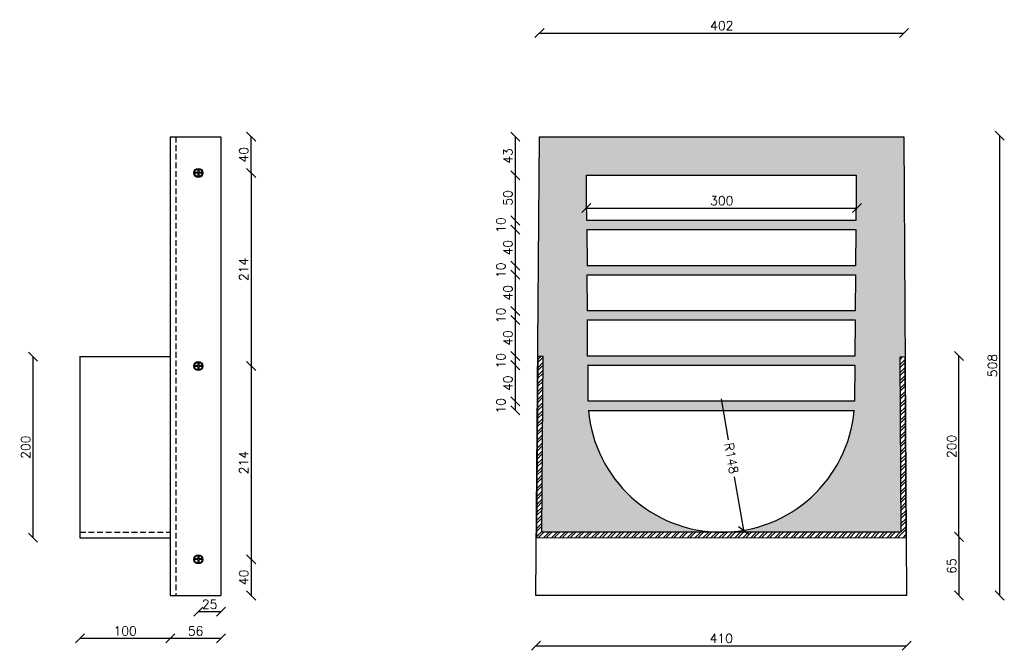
# Model space of a CAD drawing. Header units: metres. Extents: x 153805 to 212562, y 1698 to 57427.
# Tile 20 of 24: x 210737 to 211827, y 6948 to 7645. Entities that reach past the tile are written whole.
import ezdxf

# ---------------------------------------------------------------- set-up
doc = ezdxf.new("R2010")
doc.units = ezdxf.units.M
doc.linetypes.add('HIDDEN', pattern=[9.525, 6.35, -3.175])
doc.layers.add('N-WE-SC-STAALVORM-A', color=252, linetype='Continuous', lineweight=25)
doc.layers.add('N-WE-SC-STAALVORM-G', color=140, linetype='Continuous', lineweight=25)
doc.layers.add('TM00_MAATVOERING', color=1, linetype='Continuous')
doc.styles.add('ROMANS', font='romans.shx')
doc.dimstyles.new('RODOR-DIM-005 MM', dxfattribs={"dimscale": 5, "dimtxt": 2, "dimasz": 2, "dimexe": 1.25, "dimexo": 0.625, "dimtad": 1, "dimdec": 0, "dimzin": 1, "dimdsep": 46, "dimtxsty": 'ROMANS', "dimblk": 'OBLIQUE', "dimcen": 0, "dimse1": 1, "dimse2": 1, "dimclrd": 1, "dimclre": 1, "dimclrt": 2, "dimadec": 0, "dimazin": 0, "dimtfac": 1, "dimtdec": 0, "dimtmove": 2, "dimatfit": 3, "dimfxl": 1, "dimtolj": 1, "dimtzin": 0, "dimlwd": -1, "dimlwe": -1, "dimarcsym": 0})

# ---------------------------------------------------------------- blocks, each defined once
blk = doc.blocks.new('_Oblique')
at = {"color": 0, "linetype": 'ByBlock', "lineweight": -2}
blk.add_line((-0.5, -0.5), (0.5, 0.5), dxfattribs=at)
blk = doc.blocks.new('*D35')
at = {"layer": 'Defpoints', "color": 0, "transparency": 16777216}
for p in [(211716.1, 7517), (211822.2, 7517), (211719.1, 7008.5)]:
    blk.add_point(p, dxfattribs=at)
at = {"layer": 'TM00_MAATVOERING', "color": 1, "transparency": 16777216}
blk.add_line((211822.2, 7008.5), (211822.2, 7517), dxfattribs=at)
at = {"layer": 'TM00_MAATVOERING', "color": 1, "transparency": 16777216, "xscale": 10, "yscale": 10, "zscale": 10}
for p, rotation in [((211822.2, 7517), 90), ((211822.2, 7008.5), 270)]:
    blk.add_blockref('_Oblique', p, dxfattribs=dict(at, rotation=rotation))
at = {"layer": 'TM00_MAATVOERING', "color": 2, "transparency": 16777216, "insert": (211814.1, 7262.8), "char_height": 10, "attachment_point": 5, "rotation": 90, "style": 'ROMANS'}
blk.add_mtext('\\A1;508', dxfattribs=at)
blk = doc.blocks.new('*D36')
at = {"layer": 'Defpoints', "color": 0, "transparency": 16777216}
for p in [(211716.1, 7630.7), (211312.7, 7516), (211716.1, 7518.3)]:
    blk.add_point(p, dxfattribs=at)
at = {"layer": 'TM00_MAATVOERING', "color": 1, "transparency": 16777216}
blk.add_line((211312.7, 7630.7), (211716.1, 7630.7), dxfattribs=at)
at = {"layer": 'TM00_MAATVOERING', "color": 1, "transparency": 16777216, "xscale": 10, "yscale": 10, "zscale": 10, "rotation": 180}
blk.add_blockref('_Oblique', (211312.7, 7630.7), dxfattribs=at)
at = {"layer": 'TM00_MAATVOERING', "color": 1, "transparency": 16777216, "xscale": 10, "yscale": 10, "zscale": 10}
blk.add_blockref('_Oblique', (211716.1, 7630.7), dxfattribs=at)
at = {"layer": 'TM00_MAATVOERING', "color": 2, "transparency": 16777216, "insert": (211514.4, 7638.9), "char_height": 10, "attachment_point": 5, "style": 'ROMANS'}
blk.add_mtext('\\A1;402', dxfattribs=at)
blk = doc.blocks.new('*D37')
at = {"layer": 'Defpoints', "color": 0, "transparency": 16777216}
for p in [(211308.8, 7008.5), (211719.1, 7008.5), (211719.1, 6952.9)]:
    blk.add_point(p, dxfattribs=at)
at = {"layer": 'TM00_MAATVOERING', "color": 1, "transparency": 16777216}
blk.add_line((211308.8, 6952.9), (211719.1, 6952.9), dxfattribs=at)
at = {"layer": 'TM00_MAATVOERING', "color": 1, "transparency": 16777216, "xscale": 10, "yscale": 10, "zscale": 10, "rotation": 180}
blk.add_blockref('_Oblique', (211308.8, 6952.9), dxfattribs=at)
at = {"layer": 'TM00_MAATVOERING', "color": 1, "transparency": 16777216, "xscale": 10, "yscale": 10, "zscale": 10}
blk.add_blockref('_Oblique', (211719.1, 6952.9), dxfattribs=at)
at = {"layer": 'TM00_MAATVOERING', "color": 2, "transparency": 16777216, "insert": (211513.9, 6961), "char_height": 10, "attachment_point": 5, "style": 'ROMANS'}
blk.add_mtext('\\A1;410', dxfattribs=at)
blk = doc.blocks.new('*D48')
at = {"layer": 'Defpoints', "color": 0, "transparency": 16777216}
for p in [(210935, 7516), (210993.5, 7516), (210935, 7476)]:
    blk.add_point(p, dxfattribs=at)
at = {"layer": 'TM00_MAATVOERING', "color": 1, "transparency": 16777216}
blk.add_line((210993.5, 7476), (210993.5, 7516), dxfattribs=at)
at = {"layer": 'TM00_MAATVOERING', "color": 1, "transparency": 16777216, "xscale": 10, "yscale": 10, "zscale": 10}
for p, rotation in [((210993.5, 7516), 90), ((210993.5, 7476), 270)]:
    blk.add_blockref('_Oblique', p, dxfattribs=dict(at, rotation=rotation))
at = {"layer": 'TM00_MAATVOERING', "color": 2, "transparency": 16777216, "insert": (210985.3, 7496), "char_height": 10, "attachment_point": 5, "rotation": 90, "style": 'ROMANS'}
blk.add_mtext('\\A1;40', dxfattribs=at)
blk = doc.blocks.new('*D49')
at = {"layer": 'Defpoints', "color": 0, "transparency": 16777216}
for p in [(210935, 7476), (210935, 7262.3), (210993.5, 7262.3)]:
    blk.add_point(p, dxfattribs=at)
at = {"layer": 'TM00_MAATVOERING', "color": 1, "transparency": 16777216}
blk.add_line((210993.5, 7476), (210993.5, 7262.3), dxfattribs=at)
at = {"layer": 'TM00_MAATVOERING', "color": 1, "transparency": 16777216, "xscale": 10, "yscale": 10, "zscale": 10}
for p, rotation in [((210993.5, 7476), 90), ((210993.5, 7262.3), 270)]:
    blk.add_blockref('_Oblique', p, dxfattribs=dict(at, rotation=rotation))
at = {"layer": 'TM00_MAATVOERING', "color": 2, "transparency": 16777216, "insert": (210985.3, 7369.2), "char_height": 10, "attachment_point": 5, "rotation": 90, "style": 'ROMANS'}
blk.add_mtext('\\A1;214', dxfattribs=at)
blk = doc.blocks.new('*D50')
at = {"layer": 'Defpoints', "color": 0, "transparency": 16777216}
for p in [(210935, 7262.3), (210935, 7048.5), (210993.5, 7048.5)]:
    blk.add_point(p, dxfattribs=at)
at = {"layer": 'TM00_MAATVOERING', "color": 1, "transparency": 16777216}
blk.add_line((210993.5, 7262.3), (210993.5, 7048.5), dxfattribs=at)
at = {"layer": 'TM00_MAATVOERING', "color": 1, "transparency": 16777216, "xscale": 10, "yscale": 10, "zscale": 10}
for p, rotation in [((210993.5, 7262.3), 90), ((210993.5, 7048.5), 270)]:
    blk.add_blockref('_Oblique', p, dxfattribs=dict(at, rotation=rotation))
at = {"layer": 'TM00_MAATVOERING', "color": 2, "transparency": 16777216, "insert": (210985.3, 7155.4), "char_height": 10, "attachment_point": 5, "rotation": 90, "style": 'ROMANS'}
blk.add_mtext('\\A1;214', dxfattribs=at)
blk = doc.blocks.new('*D51')
at = {"layer": 'Defpoints', "color": 0, "transparency": 16777216}
for p in [(210935, 7048.5), (210935, 7008.5), (210993.5, 7008.5)]:
    blk.add_point(p, dxfattribs=at)
at = {"layer": 'TM00_MAATVOERING', "color": 1, "transparency": 16777216}
blk.add_line((210993.5, 7048.5), (210993.5, 7008.5), dxfattribs=at)
at = {"layer": 'TM00_MAATVOERING', "color": 1, "transparency": 16777216, "xscale": 10, "yscale": 10, "zscale": 10}
for p, rotation in [((210993.5, 7048.5), 90), ((210993.5, 7008.5), 270)]:
    blk.add_blockref('_Oblique', p, dxfattribs=dict(at, rotation=rotation))
at = {"layer": 'TM00_MAATVOERING', "color": 2, "transparency": 16777216, "insert": (210985.3, 7028.5), "char_height": 10, "attachment_point": 5, "rotation": 90, "style": 'ROMANS'}
blk.add_mtext('\\A1;40', dxfattribs=at)
blk = doc.blocks.new('*D52')
at = {"layer": 'Defpoints', "color": 0, "transparency": 16777216}
for p in [(210904, 7008.5), (210960, 7008.5), (210904, 6961)]:
    blk.add_point(p, dxfattribs=at)
at = {"layer": 'TM00_MAATVOERING', "color": 1, "transparency": 16777216}
blk.add_line((210960, 6961), (210904, 6961), dxfattribs=at)
at = {"layer": 'TM00_MAATVOERING', "color": 1, "transparency": 16777216, "xscale": 10, "yscale": 10, "zscale": 10, "rotation": 180}
blk.add_blockref('_Oblique', (210904, 6961), dxfattribs=at)
at = {"layer": 'TM00_MAATVOERING', "color": 1, "transparency": 16777216, "xscale": 10, "yscale": 10, "zscale": 10}
blk.add_blockref('_Oblique', (210960, 6961), dxfattribs=at)
at = {"layer": 'TM00_MAATVOERING', "color": 2, "transparency": 16777216, "insert": (210932, 6969.2), "char_height": 10, "attachment_point": 5, "style": 'ROMANS'}
blk.add_mtext('\\A1;56', dxfattribs=at)
blk = doc.blocks.new('*D53')
at = {"layer": 'Defpoints', "color": 0, "transparency": 16777216}
for p in [(210935, 7048.5), (210960, 7048.5), (210960, 6990.7)]:
    blk.add_point(p, dxfattribs=at)
at = {"layer": 'TM00_MAATVOERING', "color": 1, "transparency": 16777216}
blk.add_line((210935, 6990.7), (210960, 6990.7), dxfattribs=at)
at = {"layer": 'TM00_MAATVOERING', "color": 1, "transparency": 16777216, "xscale": 10, "yscale": 10, "zscale": 10, "rotation": 180}
blk.add_blockref('_Oblique', (210935, 6990.7), dxfattribs=at)
at = {"layer": 'TM00_MAATVOERING', "color": 1, "transparency": 16777216, "xscale": 10, "yscale": 10, "zscale": 10}
blk.add_blockref('_Oblique', (210960, 6990.7), dxfattribs=at)
at = {"layer": 'TM00_MAATVOERING', "color": 2, "transparency": 16777216, "insert": (210947.5, 6998.8), "char_height": 10, "attachment_point": 5, "style": 'ROMANS'}
blk.add_mtext('\\A1;25', dxfattribs=at)
blk = doc.blocks.new('*D54')
at = {"layer": 'Defpoints', "color": 0, "transparency": 16777216}
for p in [(210804, 7086.3), (210904, 7086.3), (210804, 6961)]:
    blk.add_point(p, dxfattribs=at)
at = {"layer": 'TM00_MAATVOERING', "color": 1, "transparency": 16777216}
blk.add_line((210904, 6961), (210804, 6961), dxfattribs=at)
at = {"layer": 'TM00_MAATVOERING', "color": 1, "transparency": 16777216, "xscale": 10, "yscale": 10, "zscale": 10, "rotation": 180}
blk.add_blockref('_Oblique', (210804, 6961), dxfattribs=at)
at = {"layer": 'TM00_MAATVOERING', "color": 1, "transparency": 16777216, "xscale": 10, "yscale": 10, "zscale": 10}
blk.add_blockref('_Oblique', (210904, 6961), dxfattribs=at)
at = {"layer": 'TM00_MAATVOERING', "color": 2, "transparency": 16777216, "insert": (210854, 6969.2), "char_height": 10, "attachment_point": 5, "style": 'ROMANS'}
blk.add_mtext('\\A1;100', dxfattribs=at)
blk = doc.blocks.new('*D55')
at = {"layer": 'Defpoints', "color": 0, "transparency": 16777216}
for p in [(210752, 7272.7), (210804, 7272.7), (210804, 7072.4)]:
    blk.add_point(p, dxfattribs=at)
at = {"layer": 'TM00_MAATVOERING', "color": 1, "transparency": 16777216}
blk.add_line((210752, 7072.4), (210752, 7272.7), dxfattribs=at)
at = {"layer": 'TM00_MAATVOERING', "color": 1, "transparency": 16777216, "xscale": 10, "yscale": 10, "zscale": 10}
for p, rotation in [((210752, 7272.7), 90), ((210752, 7072.4), 270)]:
    blk.add_blockref('_Oblique', p, dxfattribs=dict(at, rotation=rotation))
at = {"layer": 'TM00_MAATVOERING', "color": 2, "transparency": 16777216, "insert": (210743.8, 7172.5), "char_height": 10, "attachment_point": 5, "rotation": 90, "style": 'ROMANS'}
blk.add_mtext('\\A1;200', dxfattribs=at)
blk = doc.blocks.new('*D57')
at = {"layer": 'Defpoints', "color": 0, "transparency": 16777216}
for p in [(211312.7, 7516), (211285.9, 7473.3), (211364.6, 7473.3)]:
    blk.add_point(p, dxfattribs=at)
at = {"layer": 'TM00_MAATVOERING', "color": 1, "transparency": 16777216}
blk.add_line((211285.9, 7516), (211285.9, 7473.3), dxfattribs=at)
at = {"layer": 'TM00_MAATVOERING', "color": 1, "transparency": 16777216, "xscale": 10, "yscale": 10, "zscale": 10}
for p, rotation in [((211285.9, 7516), 90), ((211285.9, 7473.3), 270)]:
    blk.add_blockref('_Oblique', p, dxfattribs=dict(at, rotation=rotation))
at = {"layer": 'TM00_MAATVOERING', "color": 2, "transparency": 16777216, "insert": (211277.7, 7494.6), "char_height": 10, "attachment_point": 5, "rotation": 90, "style": 'ROMANS'}
blk.add_mtext('\\A1;43', dxfattribs=at)
blk = doc.blocks.new('*D58')
at = {"layer": 'Defpoints', "color": 0, "transparency": 16777216}
for p in [(211364.6, 7473.3), (211285.9, 7423.3), (211365, 7423.3)]:
    blk.add_point(p, dxfattribs=at)
at = {"layer": 'TM00_MAATVOERING', "color": 1, "transparency": 16777216}
blk.add_line((211285.9, 7473.3), (211285.9, 7423.3), dxfattribs=at)
at = {"layer": 'TM00_MAATVOERING', "color": 1, "transparency": 16777216, "xscale": 10, "yscale": 10, "zscale": 10}
for p, rotation in [((211285.9, 7473.3), 90), ((211285.9, 7423.3), 270)]:
    blk.add_blockref('_Oblique', p, dxfattribs=dict(at, rotation=rotation))
at = {"layer": 'TM00_MAATVOERING', "color": 2, "transparency": 16777216, "insert": (211277.7, 7448.3), "char_height": 10, "attachment_point": 5, "rotation": 90, "style": 'ROMANS'}
blk.add_mtext('\\A1;50', dxfattribs=at)
blk = doc.blocks.new('*D59')
at = {"layer": 'Defpoints', "color": 0, "transparency": 16777216}
for p in [(211365, 7423.3), (211285.9, 7413.3), (211365, 7413.3)]:
    blk.add_point(p, dxfattribs=at)
at = {"layer": 'TM00_MAATVOERING', "color": 1, "transparency": 16777216}
blk.add_line((211285.9, 7423.3), (211285.9, 7413.3), dxfattribs=at)
at = {"layer": 'TM00_MAATVOERING', "color": 1, "transparency": 16777216, "xscale": 10, "yscale": 10, "zscale": 10}
for p, rotation in [((211285.9, 7423.3), 90), ((211285.9, 7413.3), 270)]:
    blk.add_blockref('_Oblique', p, dxfattribs=dict(at, rotation=rotation))
at = {"layer": 'TM00_MAATVOERING', "color": 2, "transparency": 16777216, "insert": (211269.9, 7418.3), "char_height": 10, "attachment_point": 5, "rotation": 90, "style": 'ROMANS'}
blk.add_mtext('\\A1;10', dxfattribs=at)
blk = doc.blocks.new('*D60')
at = {"layer": 'Defpoints', "color": 0, "transparency": 16777216}
for p in [(211365, 7413.3), (211285.9, 7373.3), (211365, 7373.3)]:
    blk.add_point(p, dxfattribs=at)
at = {"layer": 'TM00_MAATVOERING', "color": 1, "transparency": 16777216}
blk.add_line((211285.9, 7413.3), (211285.9, 7373.3), dxfattribs=at)
at = {"layer": 'TM00_MAATVOERING', "color": 1, "transparency": 16777216, "xscale": 10, "yscale": 10, "zscale": 10}
for p, rotation in [((211285.9, 7413.3), 90), ((211285.9, 7373.3), 270)]:
    blk.add_blockref('_Oblique', p, dxfattribs=dict(at, rotation=rotation))
at = {"layer": 'TM00_MAATVOERING', "color": 2, "transparency": 16777216, "insert": (211277.7, 7393.3), "char_height": 10, "attachment_point": 5, "rotation": 90, "style": 'ROMANS'}
blk.add_mtext('\\A1;40', dxfattribs=at)
blk = doc.blocks.new('*D61')
at = {"layer": 'Defpoints', "color": 0, "transparency": 16777216}
for p in [(211365, 7373.3), (211285.9, 7363.3), (211365.4, 7363.3)]:
    blk.add_point(p, dxfattribs=at)
at = {"layer": 'TM00_MAATVOERING', "color": 1, "transparency": 16777216}
blk.add_line((211285.9, 7373.3), (211285.9, 7363.3), dxfattribs=at)
at = {"layer": 'TM00_MAATVOERING', "color": 1, "transparency": 16777216, "xscale": 10, "yscale": 10, "zscale": 10}
for p, rotation in [((211285.9, 7373.3), 90), ((211285.9, 7363.3), 270)]:
    blk.add_blockref('_Oblique', p, dxfattribs=dict(at, rotation=rotation))
at = {"layer": 'TM00_MAATVOERING', "color": 2, "transparency": 16777216, "insert": (211269.9, 7368.3), "char_height": 10, "attachment_point": 5, "rotation": 90, "style": 'ROMANS'}
blk.add_mtext('\\A1;10', dxfattribs=at)
blk = doc.blocks.new('*D62')
at = {"layer": 'Defpoints', "color": 0, "transparency": 16777216}
for p in [(211365.4, 7363.3), (211285.9, 7323.3), (211365.7, 7323.3)]:
    blk.add_point(p, dxfattribs=at)
at = {"layer": 'TM00_MAATVOERING', "color": 1, "transparency": 16777216}
blk.add_line((211285.9, 7363.3), (211285.9, 7323.3), dxfattribs=at)
at = {"layer": 'TM00_MAATVOERING', "color": 1, "transparency": 16777216, "xscale": 10, "yscale": 10, "zscale": 10}
for p, rotation in [((211285.9, 7363.3), 90), ((211285.9, 7323.3), 270)]:
    blk.add_blockref('_Oblique', p, dxfattribs=dict(at, rotation=rotation))
at = {"layer": 'TM00_MAATVOERING', "color": 2, "transparency": 16777216, "insert": (211277.7, 7343.3), "char_height": 10, "attachment_point": 5, "rotation": 90, "style": 'ROMANS'}
blk.add_mtext('\\A1;40', dxfattribs=at)
blk = doc.blocks.new('*D63')
at = {"layer": 'Defpoints', "color": 0, "transparency": 16777216}
for p in [(211365.7, 7313.3), (211285.9, 7273.3), (211366, 7273.3)]:
    blk.add_point(p, dxfattribs=at)
at = {"layer": 'TM00_MAATVOERING', "color": 1, "transparency": 16777216}
blk.add_line((211285.9, 7313.3), (211285.9, 7273.3), dxfattribs=at)
at = {"layer": 'TM00_MAATVOERING', "color": 1, "transparency": 16777216, "xscale": 10, "yscale": 10, "zscale": 10}
for p, rotation in [((211285.9, 7313.3), 90), ((211285.9, 7273.3), 270)]:
    blk.add_blockref('_Oblique', p, dxfattribs=dict(at, rotation=rotation))
at = {"layer": 'TM00_MAATVOERING', "color": 2, "transparency": 16777216, "insert": (211277.7, 7293.3), "char_height": 10, "attachment_point": 5, "rotation": 90, "style": 'ROMANS'}
blk.add_mtext('\\A1;40', dxfattribs=at)
blk = doc.blocks.new('*D64')
at = {"layer": 'Defpoints', "color": 0, "transparency": 16777216}
for p in [(211366, 7273.3), (211285.9, 7263.3), (211366, 7263.3)]:
    blk.add_point(p, dxfattribs=at)
at = {"layer": 'TM00_MAATVOERING', "color": 1, "transparency": 16777216}
blk.add_line((211285.9, 7273.3), (211285.9, 7263.3), dxfattribs=at)
at = {"layer": 'TM00_MAATVOERING', "color": 1, "transparency": 16777216, "xscale": 10, "yscale": 10, "zscale": 10}
for p, rotation in [((211285.9, 7273.3), 90), ((211285.9, 7263.3), 270)]:
    blk.add_blockref('_Oblique', p, dxfattribs=dict(at, rotation=rotation))
at = {"layer": 'TM00_MAATVOERING', "color": 2, "transparency": 16777216, "insert": (211269.9, 7268.3), "char_height": 10, "attachment_point": 5, "rotation": 90, "style": 'ROMANS'}
blk.add_mtext('\\A1;10', dxfattribs=at)
blk = doc.blocks.new('*D65')
at = {"layer": 'Defpoints', "color": 0, "transparency": 16777216}
for p in [(211366, 7263.3), (211285.9, 7223.3), (211366.4, 7223.3)]:
    blk.add_point(p, dxfattribs=at)
at = {"layer": 'TM00_MAATVOERING', "color": 1, "transparency": 16777216}
blk.add_line((211285.9, 7263.3), (211285.9, 7223.3), dxfattribs=at)
at = {"layer": 'TM00_MAATVOERING', "color": 1, "transparency": 16777216, "xscale": 10, "yscale": 10, "zscale": 10}
for p, rotation in [((211285.9, 7263.3), 90), ((211285.9, 7223.3), 270)]:
    blk.add_blockref('_Oblique', p, dxfattribs=dict(at, rotation=rotation))
at = {"layer": 'TM00_MAATVOERING', "color": 2, "transparency": 16777216, "insert": (211277.7, 7243.3), "char_height": 10, "attachment_point": 5, "rotation": 90, "style": 'ROMANS'}
blk.add_mtext('\\A1;40', dxfattribs=at)
blk = doc.blocks.new('*D66')
at = {"layer": 'Defpoints', "color": 0, "transparency": 16777216}
for p in [(211366.4, 7223.3), (211285.9, 7213.3), (211366.9, 7213.3)]:
    blk.add_point(p, dxfattribs=at)
at = {"layer": 'TM00_MAATVOERING', "color": 1, "transparency": 16777216}
blk.add_line((211285.9, 7223.3), (211285.9, 7213.3), dxfattribs=at)
at = {"layer": 'TM00_MAATVOERING', "color": 1, "transparency": 16777216, "xscale": 10, "yscale": 10, "zscale": 10}
for p, rotation in [((211285.9, 7223.3), 90), ((211285.9, 7213.3), 270)]:
    blk.add_blockref('_Oblique', p, dxfattribs=dict(at, rotation=rotation))
at = {"layer": 'TM00_MAATVOERING', "color": 2, "transparency": 16777216, "insert": (211269.9, 7218.3), "char_height": 10, "attachment_point": 5, "rotation": 90, "style": 'ROMANS'}
blk.add_mtext('\\A1;10', dxfattribs=at)
blk = doc.blocks.new('*D67')
at = {"layer": 'Defpoints', "color": 0, "transparency": 16777216}
for p in [(211365, 7323.3), (211285.9, 7313.3), (211365.4, 7313.3)]:
    blk.add_point(p, dxfattribs=at)
at = {"layer": 'TM00_MAATVOERING', "color": 1, "transparency": 16777216}
blk.add_line((211285.9, 7323.3), (211285.9, 7313.3), dxfattribs=at)
at = {"layer": 'TM00_MAATVOERING', "color": 1, "transparency": 16777216, "xscale": 10, "yscale": 10, "zscale": 10}
for p, rotation in [((211285.9, 7323.3), 90), ((211285.9, 7313.3), 270)]:
    blk.add_blockref('_Oblique', p, dxfattribs=dict(at, rotation=rotation))
at = {"layer": 'TM00_MAATVOERING', "color": 2, "transparency": 16777216, "insert": (211269.9, 7318.3), "char_height": 10, "attachment_point": 5, "rotation": 90, "style": 'ROMANS'}
blk.add_mtext('\\A1;10', dxfattribs=at)
blk = doc.blocks.new('*D68')
at = {"layer": 'Defpoints', "color": 0, "transparency": 16777216}
for p in [(211513.9, 7226.1), (211538.7, 7080.6)]:
    blk.add_point(p, dxfattribs=at)
at = {"layer": 'TM00_MAATVOERING', "color": 1, "transparency": 16777216}
for p, q in [((211513.9, 7226.1), (211521.6, 7180.8)), ((211538.7, 7080.6), (211528.6, 7139.9))]:
    blk.add_line(p, q, dxfattribs=at)
at = {"layer": 'TM00_MAATVOERING', "color": 1, "transparency": 16777216, "xscale": 10, "yscale": 10, "zscale": 10, "rotation": 279.657531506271}
blk.add_blockref('_Oblique', (211538.7, 7080.6), dxfattribs=at)
at = {"layer": 'TM00_MAATVOERING', "color": 2, "transparency": 16777216, "insert": (211525.1, 7160.3), "char_height": 10, "attachment_point": 5, "rotation": 279.6575, "style": 'ROMANS'}
blk.add_mtext('\\A1;R148', dxfattribs=at)
blk = doc.blocks.new('*D69')
at = {"layer": 'Defpoints', "color": 0, "transparency": 16777216}
for p in [(211364.6, 7473.3), (211664.2, 7473.5), (211664.2, 7437)]:
    blk.add_point(p, dxfattribs=at)
at = {"layer": 'TM00_MAATVOERING', "color": 1, "transparency": 16777216}
blk.add_line((211364.6, 7437), (211664.2, 7437), dxfattribs=at)
at = {"layer": 'TM00_MAATVOERING', "color": 1, "transparency": 16777216, "xscale": 10, "yscale": 10, "zscale": 10, "rotation": 180}
blk.add_blockref('_Oblique', (211364.6, 7437), dxfattribs=at)
at = {"layer": 'TM00_MAATVOERING', "color": 1, "transparency": 16777216, "xscale": 10, "yscale": 10, "zscale": 10}
blk.add_blockref('_Oblique', (211664.2, 7437), dxfattribs=at)
at = {"layer": 'TM00_MAATVOERING', "color": 2, "transparency": 16777216, "insert": (211514.4, 7445.1), "char_height": 10, "attachment_point": 5, "style": 'ROMANS'}
blk.add_mtext('\\A1;300', dxfattribs=at)
blk = doc.blocks.new('*D70')
at = {"layer": 'Defpoints', "color": 0, "transparency": 16777216}
for p in [(211717.4, 7273.4), (211777, 7273.4), (211718.6, 7073.4)]:
    blk.add_point(p, dxfattribs=at)
at = {"layer": 'TM00_MAATVOERING', "color": 1, "transparency": 16777216}
blk.add_line((211777, 7073.4), (211777, 7273.4), dxfattribs=at)
at = {"layer": 'TM00_MAATVOERING', "color": 1, "transparency": 16777216, "xscale": 10, "yscale": 10, "zscale": 10}
for p, rotation in [((211777, 7273.4), 90), ((211777, 7073.4), 270)]:
    blk.add_blockref('_Oblique', p, dxfattribs=dict(at, rotation=rotation))
at = {"layer": 'TM00_MAATVOERING', "color": 2, "transparency": 16777216, "insert": (211768.9, 7173.4), "char_height": 10, "attachment_point": 5, "rotation": 90, "style": 'ROMANS'}
blk.add_mtext('\\A1;200', dxfattribs=at)
blk = doc.blocks.new('*D71')
at = {"layer": 'Defpoints', "color": 0, "transparency": 16777216}
for p in [(211718.6, 7073.4), (211719.1, 7008.5), (211777, 7008.5)]:
    blk.add_point(p, dxfattribs=at)
at = {"layer": 'TM00_MAATVOERING', "color": 1, "transparency": 16777216}
blk.add_line((211777, 7073.4), (211777, 7008.5), dxfattribs=at)
at = {"layer": 'TM00_MAATVOERING', "color": 1, "transparency": 16777216, "xscale": 10, "yscale": 10, "zscale": 10}
for p, rotation in [((211777, 7073.4), 90), ((211777, 7008.5), 270)]:
    blk.add_blockref('_Oblique', p, dxfattribs=dict(at, rotation=rotation))
at = {"layer": 'TM00_MAATVOERING', "color": 2, "transparency": 16777216, "insert": (211768.9, 7041), "char_height": 10, "attachment_point": 5, "rotation": 90, "style": 'ROMANS'}
blk.add_mtext('\\A1;65', dxfattribs=at)

msp = doc.modelspace()

# ---------------------------------------------------------------- hatches: boundary and pattern name
at = {"layer": 'N-WE-SC-STAALVORM-A'}
h = msp.add_hatch(color=256, dxfattribs=at)
h.dxf.hatch_style = 1
h.paths.add_polyline_path([(211312.7, 7516), (211310.8, 7272.7), (211316.8, 7272.7), (211315.3, 7078.7), (211513.9, 7078.5, -0.388949), (211366.9, 7213.3), (211661, 7213.3, -0.388949), (211513.9, 7078.5), (211712.5, 7078.4), (211711.4, 7272.3), (211717.5, 7272.4), (211716.1, 7516)])
h.paths.add_polyline_path([(211663.2, 7473.5), (211663.1, 7446.6), (211662.9, 7423.3), (211365, 7423.3), (211364.8, 7446.6), (211364.6, 7473.3)], flags=16)
h.paths.add_polyline_path([(211662.8, 7413.3), (211662.5, 7373.3), (211365.3, 7373.3), (211365, 7413.3)], flags=16)
h.paths.add_polyline_path([(211662.5, 7363.3), (211662.2, 7323.3), (211365.7, 7323.3), (211365.4, 7363.3)], flags=16)
h.paths.add_polyline_path([(211662.1, 7313.3), (211661.8, 7273.3), (211366, 7273.3), (211365.7, 7313.3)], flags=16)
h.paths.add_polyline_path([(211661.8, 7263.3), (211661.5, 7223.3), (211366.4, 7223.3, -0.003044), (211366.3, 7225.1), (211366.1, 7263.3)], flags=16)
h = msp.add_hatch(dxfattribs=at)
h.set_pattern_fill('STEEL', color=256, scale=50)
h.set_pattern_definition([(45, (0, 0), (-4.41941738, 4.41941738), []), (45, (0, 3.125), (-4.41941738, 4.41941738), [])])
h.paths.add_polyline_path([(211711.4, 7272.3), (211712.5, 7078.4), (211315.3, 7078.7), (211316.8, 7272.7), (211310.8, 7272.7), (211309.3, 7072.7), (211718.6, 7072.4), (211717.4, 7272.4)])

# ---------------------------------------------------------------- linework, layer by layer
at = {"layer": 'N-WE-SC-STAALVORM-G', "flags": 128}
for points in [[(210904, 7516), (210960, 7516)], [(210904, 7516), (210904, 7008.5)], [(210960, 7516), (210960, 7008.5)], [(210934.6, 7480.3), (210934.6, 7476.4)], [(210935.4, 7480.3), (210935.4, 7476.4)], [(210934.6, 7476.4), (210930.8, 7476.4)], [(210934.6, 7475.7), (210930.8, 7475.7)], [(210934.6, 7475.7), (210934.6, 7471.8)], [(210939.3, 7476.4), (210935.4, 7476.4)], [(210939.3, 7475.7), (210935.4, 7475.7)], [(210935.4, 7475.7), (210935.4, 7471.8)], [(210804, 7272.7), (210804, 7072.4)], [(210804, 7272.7), (210904, 7272.7)], [(210934.6, 7262.7), (210930.8, 7262.7)], [(210934.6, 7261.9), (210930.8, 7261.9)], [(210934.6, 7266.5), (210934.6, 7262.7)], [(210934.6, 7261.9), (210934.6, 7258.1)], [(210935.4, 7266.5), (210935.4, 7262.7)], [(210939.3, 7262.7), (210935.4, 7262.7)], [(210939.3, 7261.9), (210935.4, 7261.9)], [(210935.4, 7261.9), (210935.4, 7258.1)], [(210804, 7072.4), (210904, 7072.4)], [(210934.6, 7052.8), (210934.6, 7048.9)], [(210935.4, 7052.8), (210935.4, 7048.9)], [(210934.6, 7048.9), (210930.8, 7048.9)], [(210934.6, 7048.2), (210930.8, 7048.2)], [(210934.6, 7048.2), (210934.6, 7044.3)], [(210939.3, 7048.9), (210935.4, 7048.9)], [(210939.3, 7048.2), (210935.4, 7048.2)], [(210935.4, 7048.2), (210935.4, 7044.3)], [(210904, 7008.5), (210960, 7008.5)]]:
    msp.add_lwpolyline(points, dxfattribs=at)
at = {"layer": 'N-WE-SC-STAALVORM-G', "linetype": 'HIDDEN', "flags": 128}
for points in [[(210910, 7516), (210910, 7008.5)], [(210804, 7078.4), (210904, 7078.4)]]:
    msp.add_lwpolyline(points, dxfattribs=at)
at = {"layer": 'N-WE-SC-STAALVORM-G'}
for points in [[(211312.7, 7516), (211716.1, 7516), (211719.1, 7008.5), (211308.8, 7008.5)], [(211364.6, 7473.3), (211663.2, 7473.5), (211663.2, 7473.5), (211663.1, 7446.6), (211662.9, 7423.3), (211365, 7423.3), (211364.8, 7446.6)]]:
    msp.add_lwpolyline(points, close=True, dxfattribs=at)
for points in [[(211365, 7413.3), (211365.3, 7373.3)], [(211365, 7413.3), (211662.8, 7413.3), (211662.5, 7373.3), (211365, 7373.3)], [(211365, 7363.3), (211662.5, 7363.3), (211662.2, 7323.3), (211365.7, 7323.3), (211365.4, 7363.3)], [(211365.7, 7313.3), (211662.1, 7313.3), (211661.8, 7273.3), (211366, 7273.3), (211365.7, 7313.3)], [(211661.5, 7223.3), (211366.4, 7223.3)], [(211366.4, 7213.3), (211661.4, 7213.3)]]:
    msp.add_lwpolyline(points, dxfattribs=at)
at = {"layer": 'N-WE-SC-STAALVORM-G', "flags": 128}
msp.add_lwpolyline([(211711.4, 7272.3), (211712.5, 7078.4), (211315.3, 7078.7), (211316.8, 7272.7), (211310.8, 7272.7), (211309.3, 7072.7), (211718.6, 7072.4), (211717.4, 7272.4)], close=True, dxfattribs=at)
at = {"layer": 'N-WE-SC-STAALVORM-G'}
for points in [[(211366, 7263.3), (211661.8, 7263.3), (211661.5, 7225.1, -0.003044), (211661.5, 7223.3)], [(211366.1, 7263.3), (211366.3, 7225.1, 0.003044), (211366.4, 7223.3)], [(211366.9, 7213.3, 0.916557), (211661, 7213.3, 0.916557)]]:
    msp.add_lwpolyline(points, format="xyb", dxfattribs=at)
for centre, radius in [((210935, 7476), 5), ((210935, 7476), 4.23), ((210935, 7262.3), 5), ((210935, 7262.3), 4.23), ((210935, 7048.5), 5), ((210935, 7048.5), 4.23)]:
    msp.add_circle(centre, radius, dxfattribs=at)

# ---------------------------------------------------------------- dimensions: what is measured, and where the dimension line sits
at = {"layer": 'TM00_MAATVOERING'}
dim = msp.add_linear_dim(base=(211716.1, 7630.7), p1=(211312.7, 7516), p2=(211716.1, 7518.3), text='402', dimstyle='RODOR-DIM-005 MM', dxfattribs=at)
dim.commit()
dim.dimension.update_dxf_attribs({"geometry": '*D36', "text_midpoint": (211514.4, 7638.9)})
for base, p1, p2, angle, picture, middle in [((210993.5, 7516), (210935, 7476), (210935, 7516), 90, '*D48', (210985.3, 7496)), ((211285.9, 7473.3), (211312.7, 7516), (211364.6, 7473.3), 90, '*D57', (211277.7, 7494.6)), ((211822.2178, 7516.9945), (211719.0562, 7008.5445), (211716.1317, 7516.9945), 90, '*D35', (211814.0928, 7262.7695)), ((210993.5, 7262.3), (210935, 7476), (210935, 7262.3), 90, '*D49', (210985.3, 7369.2)), ((211285.9, 7423.3), (211364.6, 7473.3), (211365, 7423.3), 90, '*D58', (211277.7, 7448.3)), ((211285.9, 7413.3), (211365, 7423.3), (211365, 7413.3), 90, '*D59', (211269.9, 7418.3)), ((211285.9, 7373.3), (211365, 7413.3), (211365, 7373.3), 90, '*D60', (211277.7, 7393.3)), ((211285.9, 7363.3), (211365, 7373.3), (211365.4, 7363.3), 90, '*D61', (211269.9, 7368.3)), ((211285.9, 7323.3), (211365.4, 7363.3), (211365.7, 7323.3), 90, '*D62', (211277.7, 7343.3)), ((211285.9, 7313.3), (211365, 7323.3), (211365.4, 7313.3), 90, '*D67', (211269.9, 7318.3)), ((211285.9, 7273.3), (211365.7, 7313.3), (211366, 7273.3), 90, '*D63', (211277.7, 7293.3)), ((210752, 7272.7), (210804, 7072.4), (210804, 7272.7), 90, '*D55', (210743.8, 7172.5)), ((211285.9, 7263.3), (211366, 7273.3), (211366, 7263.3), 90, '*D64', (211269.9, 7268.3)), ((211777, 7273.4), (211718.6, 7073.4), (211717.4, 7273.4), 90, '*D70', (211768.9, 7173.4)), ((210993.5, 7048.5), (210935, 7262.3), (210935, 7048.5), 90, '*D50', (210985.3, 7155.4)), ((211285.9, 7223.3), (211366, 7263.3), (211366.4, 7223.3), 90, '*D65', (211277.7, 7243.3)), ((211285.9, 7213.3), (211366.4, 7223.3), (211366.9, 7213.3), 90, '*D66', (211269.9, 7218.3)), ((210804, 6961), (210904, 7086.3), (210804, 7086.3), 180, '*D54', (210854, 6969.2)), ((211777, 7008.5), (211718.6, 7073.4), (211719.1, 7008.5), 90, '*D71', (211768.9, 7041)), ((210993.5, 7008.5), (210935, 7048.5), (210935, 7008.5), 90, '*D51', (210985.3, 7028.5)), ((210960, 6990.7), (210935, 7048.5), (210960, 7048.5), 180, '*D53', (210947.5, 6998.8)), ((210904, 6961), (210960, 7008.5), (210904, 7008.5), 180, '*D52', (210932, 6969.2))]:
    dim = msp.add_linear_dim(base=base, p1=p1, p2=p2, angle=angle, dimstyle='RODOR-DIM-005 MM', dxfattribs=at)
    dim.commit()
    dim.dimension.update_dxf_attribs({"geometry": picture, "text_midpoint": middle})
for base, p1, p2, picture, middle in [((211664.2, 7437), (211364.6, 7473.3), (211664.2, 7473.5), '*D69', (211514.4, 7445.1)), ((211719.1, 6952.9), (211308.8, 7008.5), (211719.1, 7008.5), '*D37', (211513.9, 6961))]:
    dim = msp.add_linear_dim(base=base, p1=p1, p2=p2, dimstyle='RODOR-DIM-005 MM', dxfattribs=at)
    dim.commit()
    dim.dimension.update_dxf_attribs({"geometry": picture, "text_midpoint": middle})
dim = msp.add_radius_dim(center=(211513.9, 7226.1), mpoint=(211538.7, 7080.6), dimstyle='RODOR-DIM-005 MM', dxfattribs=at)
dim.commit()
dim.dimension.update_dxf_attribs({"geometry": '*D68', "text_midpoint": (211525.1, 7160.3), "dimtype": 164})

doc.saveas('drawing.dxf')
